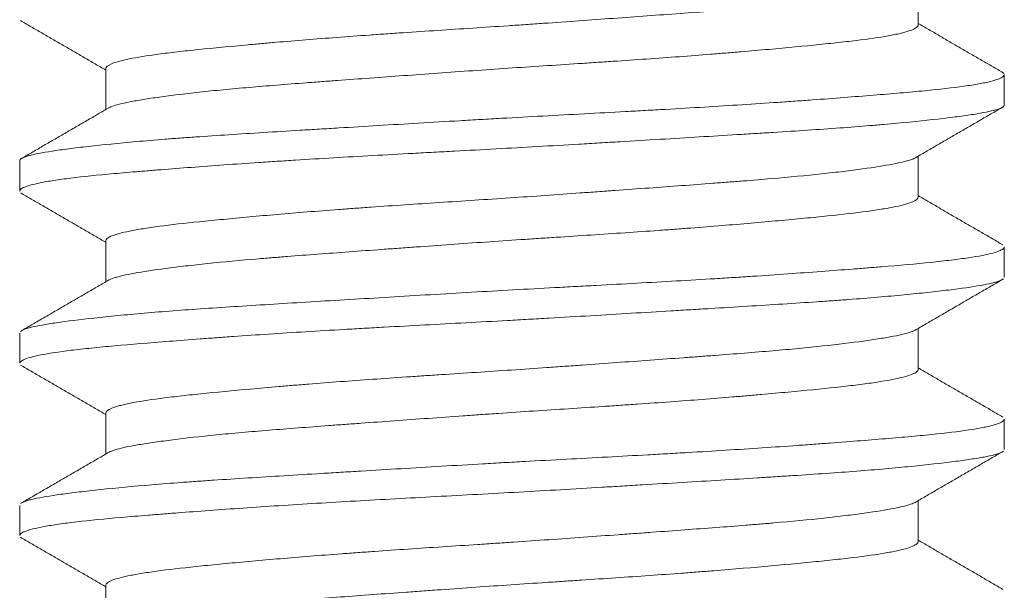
# Model space of a CAD drawing. Header units: millimetres. Extents: x 28 to 2257, y 19 to 785.
# Tile 42 of 55: x 1655.35 to 1659.35, y 371.5 to 373.82. Entities that reach past the tile are written whole.
import ezdxf

# ---------------------------------------------------------------- set-up
doc = ezdxf.new("R2010")
doc.units = ezdxf.units.MM
doc.layers.add('1', color=7, linetype='Continuous', true_color=0xffffff)

msp = doc.modelspace()

# ---------------------------------------------------------------- linework, layer by layer
at = {"layer": '1', "color": 155, "linetype": 'Continuous', "lineweight": 18}
for p, q in [((1659.0032, 373.796), (1659.0032, 373.9626)), ((1655.7032, 373.6191), (1655.7032, 373.4523)), ((1659.3532, 373.4711), (1659.3532, 373.5938)), ((1659.0032, 373.0956), (1659.0032, 373.2626)), ((1655.3532, 373.2434), (1655.3532, 373.1211)), ((1655.7032, 372.9193), (1655.7032, 372.7523)), ((1659.3532, 372.7715), (1659.3532, 372.8935)), ((1655.3532, 372.544), (1655.3532, 372.4213)), ((1659.0032, 372.396), (1659.0032, 372.5626)), ((1655.7032, 372.2189), (1655.7032, 372.0523)), ((1659.3532, 372.0709), (1659.3532, 372.1935)), ((1659.0032, 371.6956), (1659.0032, 371.8626)), ((1655.3532, 371.8434), (1655.3532, 371.7214)), ((1655.7032, 371.5193), (1655.7032, 371.3523))]:
    msp.add_line(p, q, dxfattribs=at)
for points, knots in [([(1658.9936, 373.957), (1658.9916, 373.9558), (1658.9894, 373.9546), (1658.9834, 373.9519), (1658.9795, 373.9503), (1658.9572, 373.9425), (1658.9314, 373.9363), (1658.8811, 373.9268), (1658.853, 373.922), (1658.8204, 373.917), (1658.7977, 373.9137), (1658.7858, 373.912), (1658.7244, 373.9037), (1658.6687, 373.8969), (1658.5756, 373.887), (1658.5429, 373.8837), (1658.4914, 373.8789), (1658.4739, 373.8772), (1658.4379, 373.874), (1658.4195, 373.8724), (1658.3265, 373.8646), (1658.2476, 373.8584), (1658.1228, 373.849), (1658.0801, 373.8458), (1657.9925, 373.8394), (1657.9474, 373.8361), (1657.8113, 373.8262), (1657.7188, 373.8195), (1657.5774, 373.8094), (1657.5298, 373.806), (1657.4577, 373.801), (1657.4335, 373.7993), (1657.3852, 373.796), (1657.3612, 373.7943), (1657.2411, 373.7863), (1657.146, 373.7801), (1657.0049, 373.7708), (1656.9581, 373.7677), (1656.8884, 373.763), (1656.8651, 373.7614), (1656.8192, 373.7582), (1656.7965, 373.7566), (1656.6842, 373.7486), (1656.598, 373.7422), (1656.4744, 373.7322), (1656.4341, 373.7289), (1656.375, 373.7238), (1656.3556, 373.7221), (1656.3177, 373.7187), (1656.2991, 373.717), (1656.208, 373.7087), (1656.1411, 373.7023), (1656.0497, 373.6929), (1656.0207, 373.6898), (1655.9659, 373.6835), (1655.9404, 373.6803), (1655.8697, 373.6709), (1655.8301, 373.6645), (1655.79, 373.6563), (1655.7825, 373.6546), (1655.7684, 373.6513), (1655.7618, 373.6496), (1655.7437, 373.6446), (1655.7337, 373.6412), (1655.711, 373.6315), (1655.7035, 373.6252), (1655.7032, 373.6192)], [0, 0, 0, 0, 0.010935, 0.010935, 0.025322, 0.025322, 0.082873, 0.082873, 0.111648, 0.126036, 0.126036, 0.140424, 0.140424, 0.197974, 0.197974, 0.22675, 0.22675, 0.241137, 0.241137, 0.255525, 0.255525, 0.313076, 0.313076, 0.341851, 0.341851, 0.370626, 0.370626, 0.428177, 0.428177, 0.456952, 0.456952, 0.47134, 0.47134, 0.485727, 0.485727, 0.543278, 0.543278, 0.572053, 0.572053, 0.586441, 0.586441, 0.600829, 0.600829, 0.658379, 0.658379, 0.687155, 0.687155, 0.701542, 0.701542, 0.71593, 0.71593, 0.773481, 0.773481, 0.802256, 0.802256, 0.831031, 0.831031, 0.888582, 0.888582, 0.90297, 0.90297, 0.917357, 0.917357, 0.946133, 0.946133, 1, 1, 1, 1]), ([(1655.7123, 373.4576), (1655.7162, 373.46), (1655.7213, 373.4624), (1655.7439, 373.4709), (1655.7682, 373.4771), (1655.8086, 373.485), (1655.8172, 373.4866), (1655.8354, 373.4898), (1655.845, 373.4914), (1655.8752, 373.4963), (1655.8972, 373.4996), (1655.9681, 373.5095), (1656.0222, 373.5162), (1656.0985, 373.5245), (1656.1142, 373.5261), (1656.1464, 373.5294), (1656.163, 373.5311), (1656.2137, 373.536), (1656.2488, 373.5392), (1656.3576, 373.5485), (1656.4352, 373.5547), (1656.5383, 373.5625), (1656.5593, 373.5641), (1656.6018, 373.5673), (1656.6233, 373.5689), (1656.6883, 373.5737), (1656.7323, 373.5769), (1656.8661, 373.5866), (1656.9577, 373.5933), (1657.099, 373.6034), (1657.1469, 373.6068), (1657.2422, 373.6135), (1657.2898, 373.6168), (1657.4325, 373.6265), (1657.5274, 373.6327), (1657.6457, 373.6404), (1657.6694, 373.642), (1657.7166, 373.6451), (1657.7399, 373.6467), (1657.8095, 373.6513), (1657.8551, 373.6544), (1657.9897, 373.6639), (1658.0765, 373.6703), (1658.1812, 373.6786), (1658.202, 373.6803), (1658.2428, 373.6836), (1658.2629, 373.6853), (1658.3222, 373.6903), (1658.3603, 373.6936), (1658.4707, 373.7036), (1658.5391, 373.7101), (1658.6176, 373.718), (1658.633, 373.7196), (1658.6628, 373.7227), (1658.6772, 373.7243), (1658.7192, 373.7289), (1658.7453, 373.732), (1658.8184, 373.7414), (1658.8602, 373.7477), (1658.9031, 373.7559), (1658.9112, 373.7575), (1658.9264, 373.7608), (1658.9334, 373.7625), (1658.953, 373.7675), (1658.9641, 373.7708), (1658.9912, 373.7808), (1659.0012, 373.7875), (1659.0031, 373.7949), (1659.0032, 373.7957), (1659.0032, 373.7965)], [0, 0, 0, 0, 0.021938, 0.021938, 0.079068, 0.079068, 0.09335, 0.09335, 0.107633, 0.107633, 0.136197, 0.136197, 0.193327, 0.193327, 0.20761, 0.20761, 0.221892, 0.221892, 0.250457, 0.250457, 0.307587, 0.307587, 0.321869, 0.321869, 0.336152, 0.336152, 0.364717, 0.364717, 0.421846, 0.421846, 0.450411, 0.450411, 0.478976, 0.478976, 0.536106, 0.536106, 0.550388, 0.550388, 0.564671, 0.564671, 0.593236, 0.593236, 0.650366, 0.650366, 0.664648, 0.664648, 0.678931, 0.678931, 0.707495, 0.707495, 0.764625, 0.764625, 0.778908, 0.778908, 0.79319, 0.79319, 0.821755, 0.821755, 0.878885, 0.878885, 0.893167, 0.893167, 0.90745, 0.90745, 0.936015, 0.936015, 0.993144, 0.993144, 1, 1, 1, 1]), ([(1655.3532, 373.2446), (1655.3533, 373.2454), (1655.3535, 373.2462), (1655.3554, 373.2501), (1655.3592, 373.2531), (1655.3687, 373.2576), (1655.3724, 373.2591), (1655.3811, 373.2621), (1655.3861, 373.2636), (1655.4136, 373.2711), (1655.4448, 373.2771), (1655.505, 373.2863), (1655.5273, 373.2895), (1655.5642, 373.2942), (1655.5771, 373.2959), (1655.604, 373.2991), (1655.6179, 373.3007), (1655.6899, 373.3089), (1655.7551, 373.3154), (1655.8641, 373.3251), (1655.9023, 373.3284), (1655.9626, 373.3331), (1655.9832, 373.3347), (1656.0251, 373.3378), (1656.0465, 373.3393), (1656.1547, 373.3469), (1656.2466, 373.3528), (1656.3922, 373.3619), (1656.442, 373.3649), (1656.5187, 373.3696), (1656.5447, 373.3712), (1656.597, 373.3743), (1656.6233, 373.3759), (1656.7555, 373.3839), (1656.8636, 373.3904), (1657.0291, 373.4003), (1657.0849, 373.4036), (1657.1694, 373.4085), (1657.1977, 373.4102), (1657.2544, 373.4134), (1657.2828, 373.415), (1657.424, 373.423), (1657.5361, 373.429), (1657.7029, 373.438), (1657.7582, 373.4409), (1657.841, 373.4454), (1657.8685, 373.447), (1657.9232, 373.45), (1657.9503, 373.4515), (1658.0846, 373.4592), (1658.1879, 373.4654), (1658.337, 373.475), (1658.3857, 373.4782), (1658.4572, 373.4831), (1658.4808, 373.4848), (1658.5273, 373.4881), (1658.5501, 373.4897), (1658.6621, 373.4979), (1658.745, 373.5044), (1658.8595, 373.5136), (1658.896, 373.5166), (1658.9482, 373.5212), (1658.9653, 373.5227), (1658.9983, 373.5257), (1659.0142, 373.5272), (1659.0912, 373.5348), (1659.1443, 373.5408), (1659.2112, 373.5502), (1659.2314, 373.5534), (1659.2584, 373.5582), (1659.2669, 373.5598), (1659.2827, 373.5631), (1659.2899, 373.5648), (1659.3233, 373.573), (1659.3405, 373.5796), (1659.3517, 373.5889), (1659.3533, 373.5917), (1659.3532, 373.5944)], [0, 0, 0, 0, 0.006897, 0.006897, 0.033836, 0.033836, 0.047306, 0.047306, 0.060776, 0.060776, 0.114655, 0.114655, 0.141595, 0.141595, 0.155065, 0.155065, 0.168534, 0.168534, 0.222414, 0.222414, 0.249353, 0.249353, 0.262823, 0.262823, 0.276293, 0.276293, 0.330172, 0.330172, 0.357112, 0.357112, 0.370582, 0.370582, 0.384052, 0.384052, 0.437931, 0.437931, 0.464871, 0.464871, 0.478341, 0.478341, 0.49181, 0.49181, 0.54569, 0.54569, 0.572629, 0.572629, 0.586099, 0.586099, 0.599569, 0.599569, 0.653448, 0.653448, 0.680388, 0.680388, 0.693858, 0.693858, 0.707328, 0.707328, 0.761207, 0.761207, 0.788147, 0.788147, 0.801616, 0.801616, 0.815086, 0.815086, 0.868966, 0.868966, 0.895905, 0.895905, 0.909375, 0.909375, 0.922845, 0.922845, 0.976724, 0.976724, 1, 1, 1, 1]), ([(1659.351, 373.5992), (1659.3507, 373.5996), (1659.3503, 373.5999), (1659.3483, 373.6019), (1659.346, 373.6034), (1659.3431, 373.605), (1659.343, 373.605), (1659.3429, 373.605)], [0, 0, 0, 0, 0.19375, 0.19375, 0.975, 0.975, 1, 1, 1, 1]), ([(1659.3532, 373.4713), (1659.3533, 373.4698), (1659.3528, 373.4682), (1659.3506, 373.4651), (1659.3489, 373.4636), (1659.342, 373.459), (1659.3351, 373.456), (1659.3073, 373.4471), (1659.2795, 373.4411), (1659.2332, 373.4335), (1659.2234, 373.4319), (1659.2025, 373.4288), (1659.1915, 373.4272), (1659.1568, 373.4225), (1659.1316, 373.4193), (1659.0502, 373.4096), (1658.9879, 373.4031), (1658.9, 373.3949), (1658.8819, 373.3933), (1658.8447, 373.39), (1658.8256, 373.3884), (1658.7671, 373.3836), (1658.7266, 373.3805), (1658.6007, 373.3713), (1658.5109, 373.3654), (1658.3913, 373.3578), (1658.367, 373.3563), (1658.3177, 373.3533), (1658.2926, 373.3517), (1658.2169, 373.3471), (1658.1657, 373.344), (1658.0097, 373.3345), (1657.9026, 373.3281), (1657.765, 373.3199), (1657.7372, 373.3182), (1657.6814, 373.3149), (1657.6532, 373.3132), (1657.569, 373.3083), (1657.5128, 373.305), (1657.3444, 373.2953), (1657.2321, 373.2892), (1657.0919, 373.2817), (1657.0639, 373.2802), (1657.0078, 373.2772), (1656.9798, 373.2757), (1656.8964, 373.2712), (1656.8417, 373.2682), (1656.6799, 373.2591), (1656.5752, 373.253), (1656.4484, 373.245), (1656.4233, 373.2434), (1656.3734, 373.2402), (1656.3487, 373.2385), (1656.2757, 373.2336), (1656.2286, 373.2304), (1656.0919, 373.2206), (1656.0066, 373.214), (1655.9076, 373.2062), (1655.8882, 373.2046), (1655.8502, 373.2015), (1655.8315, 373.2), (1655.7772, 373.1954), (1655.7431, 373.1924), (1655.6468, 373.1834), (1655.5907, 373.1775), (1655.5307, 373.1697), (1655.5192, 373.1681), (1655.4973, 373.1649), (1655.4868, 373.1633), (1655.4574, 373.1585), (1655.4401, 373.1553), (1655.3953, 373.1455), (1655.3746, 373.1389), (1655.3604, 373.1307), (1655.3582, 373.1291), (1655.3549, 373.1258), (1655.3539, 373.1242), (1655.3533, 373.1222), (1655.3532, 373.1219), (1655.3532, 373.1215)], [0, 0, 0, 0, 0.01347, 0.01347, 0.02694, 0.02694, 0.053879, 0.053879, 0.107759, 0.107759, 0.121228, 0.121228, 0.134698, 0.134698, 0.161638, 0.161638, 0.215517, 0.215517, 0.228987, 0.228987, 0.242457, 0.242457, 0.269397, 0.269397, 0.323276, 0.323276, 0.336746, 0.336746, 0.350216, 0.350216, 0.377155, 0.377155, 0.431034, 0.431034, 0.444504, 0.444504, 0.457974, 0.457974, 0.484914, 0.484914, 0.538793, 0.538793, 0.552263, 0.552263, 0.565733, 0.565733, 0.592672, 0.592672, 0.646552, 0.646552, 0.660022, 0.660022, 0.673491, 0.673491, 0.700431, 0.700431, 0.75431, 0.75431, 0.76778, 0.76778, 0.78125, 0.78125, 0.80819, 0.80819, 0.862069, 0.862069, 0.875539, 0.875539, 0.889009, 0.889009, 0.915948, 0.915948, 0.969828, 0.969828, 0.983297, 0.983297, 0.996767, 0.996767, 1, 1, 1, 1]), ([(1658.9933, 373.2568), (1658.989, 373.2543), (1658.9834, 373.2518), (1658.9678, 373.2461), (1658.9571, 373.243), (1658.9317, 373.2368), (1658.9168, 373.2336), (1658.8666, 373.224), (1658.8256, 373.2175), (1658.7532, 373.2076), (1658.7272, 373.2042), (1658.6855, 373.1992), (1658.671, 373.1975), (1658.6414, 373.1941), (1658.6262, 373.1924), (1658.5484, 373.1841), (1658.4804, 373.1776), (1658.37, 373.1682), (1658.3318, 373.1651), (1658.2723, 373.1604), (1658.252, 373.1588), (1658.2112, 373.1557), (1658.1905, 373.1541), (1658.0862, 373.1462), (1657.9994, 373.1399), (1657.8643, 373.13), (1657.8184, 373.1267), (1657.7483, 373.1216), (1657.7248, 373.1199), (1657.6777, 373.1166), (1657.6541, 373.1149), (1657.5359, 373.1064), (1657.4408, 373.0997), (1657.2971, 373.09), (1657.2491, 373.0868), (1657.1527, 373.0805), (1657.1049, 373.0774), (1656.9635, 373.0681), (1656.8714, 373.0619), (1656.759, 373.054), (1656.7366, 373.0524), (1656.6922, 373.0491), (1656.6701, 373.0475), (1656.6045, 373.0426), (1656.562, 373.0393), (1656.4381, 373.0293), (1656.3601, 373.0226), (1656.2686, 373.0143), (1656.2506, 373.0126), (1656.2152, 373.0093), (1656.1977, 373.0076), (1656.1468, 373.0027), (1656.1145, 372.9996), (1656.0228, 372.9902), (1655.9684, 372.984), (1655.9088, 372.9761), (1655.8973, 372.9745), (1655.8752, 372.9713), (1655.8646, 372.9697), (1655.8343, 372.9649), (1655.8162, 372.9616), (1655.7678, 372.9518), (1655.7434, 372.9451), (1655.723, 372.9367), (1655.7194, 372.935), (1655.7133, 372.9316), (1655.7108, 372.9299), (1655.7051, 372.9251), (1655.7032, 372.922), (1655.7032, 372.9189)], [0, 0, 0, 0, 0.023481, 0.023481, 0.052256, 0.052256, 0.081031, 0.081031, 0.138582, 0.138582, 0.167357, 0.167357, 0.181745, 0.181745, 0.196133, 0.196133, 0.253683, 0.253683, 0.282459, 0.282459, 0.296846, 0.296846, 0.311234, 0.311234, 0.368785, 0.368785, 0.39756, 0.39756, 0.411948, 0.411948, 0.426335, 0.426335, 0.483886, 0.483886, 0.512661, 0.512661, 0.541436, 0.541436, 0.598987, 0.598987, 0.613375, 0.613375, 0.627762, 0.627762, 0.656538, 0.656538, 0.714088, 0.714088, 0.728476, 0.728476, 0.742864, 0.742864, 0.771639, 0.771639, 0.82919, 0.82919, 0.843577, 0.843577, 0.857965, 0.857965, 0.88674, 0.88674, 0.944291, 0.944291, 0.958679, 0.958679, 0.973066, 0.973066, 1, 1, 1, 1]), ([(1655.7129, 372.758), (1655.7185, 372.7614), (1655.7266, 372.7647), (1655.7419, 372.7696), (1655.7472, 372.7712), (1655.7589, 372.7743), (1655.7653, 372.7759), (1655.786, 372.7806), (1655.8017, 372.7837), (1655.8543, 372.7933), (1655.8968, 372.7998), (1655.9593, 372.8081), (1655.9722, 372.8098), (1655.9991, 372.8131), (1656.0131, 372.8148), (1656.056, 372.8198), (1656.0861, 372.8232), (1656.1807, 372.8331), (1656.2496, 372.8394), (1656.3432, 372.8472), (1656.3622, 372.8488), (1656.4011, 372.8519), (1656.4209, 372.8535), (1656.4809, 372.8582), (1656.5218, 372.8613), (1656.6472, 372.8707), (1656.7343, 372.8771), (1656.8477, 372.8853), (1656.8706, 372.887), (1656.9169, 372.8903), (1656.9402, 372.892), (1657.01, 372.897), (1657.0568, 372.9004), (1657.1978, 372.9104), (1657.2928, 372.9171), (1657.4126, 372.9251), (1657.4367, 372.9267), (1657.4847, 372.9299), (1657.5086, 372.9314), (1657.58, 372.9361), (1657.6271, 372.9392), (1657.7671, 372.9484), (1657.8586, 372.9546), (1657.9705, 372.9626), (1657.9929, 372.9642), (1658.0369, 372.9675), (1658.0587, 372.9691), (1658.123, 372.974), (1658.1648, 372.9773), (1658.2869, 372.9872), (1658.364, 372.9939), (1658.4546, 373.0022), (1658.4725, 373.0039), (1658.5073, 373.0071), (1658.5243, 373.0088), (1658.574, 373.0136), (1658.6055, 373.0167), (1658.6953, 373.026), (1658.7487, 373.0322), (1658.8072, 373.0401), (1658.8184, 373.0417), (1658.8399, 373.0449), (1658.8501, 373.0465), (1658.8793, 373.0513), (1658.8968, 373.0545), (1658.9434, 373.0643), (1658.9668, 373.071), (1658.9964, 373.0841), (1659.0033, 373.0903), (1659.0032, 373.0962)], [0, 0, 0, 0, 0.031136, 0.031136, 0.045444, 0.045444, 0.059753, 0.059753, 0.08837, 0.08837, 0.145604, 0.145604, 0.159913, 0.159913, 0.174222, 0.174222, 0.202839, 0.202839, 0.260073, 0.260073, 0.274382, 0.274382, 0.28869, 0.28869, 0.317308, 0.317308, 0.374542, 0.374542, 0.388851, 0.388851, 0.403159, 0.403159, 0.431777, 0.431777, 0.489011, 0.489011, 0.50332, 0.50332, 0.517628, 0.517628, 0.546245, 0.546245, 0.60348, 0.60348, 0.617788, 0.617788, 0.632097, 0.632097, 0.660714, 0.660714, 0.717949, 0.717949, 0.732257, 0.732257, 0.746566, 0.746566, 0.775183, 0.775183, 0.832418, 0.832418, 0.846726, 0.846726, 0.861035, 0.861035, 0.889652, 0.889652, 0.946886, 0.946886, 1, 1, 1, 1]), ([(1655.3613, 372.5538), (1655.369, 372.5585), (1655.3824, 372.563), (1655.4134, 372.5706), (1655.4279, 372.5736), (1655.4533, 372.5781), (1655.4624, 372.5797), (1655.4817, 372.5828), (1655.4919, 372.5843), (1655.5456, 372.5922), (1655.5969, 372.5985), (1655.6861, 372.6083), (1655.7179, 372.6115), (1655.7857, 372.6181), (1655.8218, 372.6214), (1655.9346, 372.6312), (1656.0162, 372.6373), (1656.1478, 372.6463), (1656.1933, 372.6493), (1656.2873, 372.6553), (1656.3361, 372.6584), (1656.4846, 372.6676), (1656.5872, 372.6738), (1656.7463, 372.6833), (1656.8002, 372.6866), (1656.9098, 372.6931), (1656.9656, 372.6965), (1657.133, 372.7064), (1657.2449, 372.713), (1657.4135, 372.7224), (1657.4697, 372.7254), (1657.5543, 372.73), (1657.5825, 372.7315), (1657.639, 372.7345), (1657.667, 372.736), (1657.8064, 372.7435), (1657.9151, 372.7495), (1658.0739, 372.7586), (1658.1262, 372.7617), (1658.2035, 372.7665), (1658.2291, 372.7681), (1658.28, 372.7713), (1658.305, 372.7729), (1658.4284, 372.781), (1658.5214, 372.7876), (1658.6526, 372.7973), (1658.6949, 372.8006), (1658.7562, 372.8053), (1658.7763, 372.8069), (1658.8157, 372.8101), (1658.8349, 372.8116), (1658.9284, 372.8193), (1658.9953, 372.8252), (1659.0839, 372.8342), (1659.1115, 372.8373), (1659.1499, 372.8419), (1659.1622, 372.8434), (1659.1858, 372.8466), (1659.1969, 372.8482), (1659.2499, 372.8561), (1659.283, 372.8625), (1659.319, 372.8724), (1659.3287, 372.8757), (1659.3398, 372.8806), (1659.3429, 372.8823), (1659.3479, 372.8856), (1659.3498, 372.8872), (1659.3525, 372.8907), (1659.3532, 372.8924), (1659.3532, 372.8942)], [0, 0, 0, 0, 0.042553, 0.042553, 0.070257, 0.070257, 0.084109, 0.084109, 0.097961, 0.097961, 0.153369, 0.153369, 0.181073, 0.181073, 0.208777, 0.208777, 0.264184, 0.264184, 0.291888, 0.291888, 0.319592, 0.319592, 0.375, 0.375, 0.402704, 0.402704, 0.430408, 0.430408, 0.485816, 0.485816, 0.51352, 0.51352, 0.527371, 0.527371, 0.541223, 0.541223, 0.596631, 0.596631, 0.624335, 0.624335, 0.638187, 0.638187, 0.652039, 0.652039, 0.707447, 0.707447, 0.735151, 0.735151, 0.749003, 0.749003, 0.762855, 0.762855, 0.818262, 0.818262, 0.845966, 0.845966, 0.859818, 0.859818, 0.87367, 0.87367, 0.929078, 0.929078, 0.956782, 0.956782, 0.970634, 0.970634, 0.984486, 0.984486, 1, 1, 1, 1]), ([(1659.3451, 372.7611), (1659.342, 372.7592), (1659.338, 372.7574), (1659.3292, 372.7541), (1659.3246, 372.7526), (1659.3142, 372.7496), (1659.3084, 372.7481), (1659.2893, 372.7435), (1659.2743, 372.7405), (1659.2227, 372.7314), (1659.1795, 372.7252), (1659.1143, 372.7172), (1659.1007, 372.7156), (1659.0723, 372.7123), (1659.0576, 372.7107), (1659.0121, 372.7058), (1658.9799, 372.7025), (1658.8779, 372.6927), (1658.8028, 372.6862), (1658.6996, 372.6785), (1658.6786, 372.677), (1658.6355, 372.6739), (1658.6135, 372.6724), (1658.5467, 372.6678), (1658.501, 372.6648), (1658.3602, 372.6558), (1658.2616, 372.6498), (1658.1323, 372.6419), (1658.1061, 372.6404), (1658.0531, 372.6372), (1658.0264, 372.6356), (1657.946, 372.6307), (1657.8919, 372.6275), (1657.7283, 372.6177), (1657.6175, 372.6111), (1657.4767, 372.6029), (1657.4484, 372.6013), (1657.3916, 372.598), (1657.3631, 372.5964), (1657.2781, 372.5917), (1657.2218, 372.5887), (1657.0539, 372.5796), (1656.9434, 372.5738), (1656.8069, 372.5662), (1656.7797, 372.5647), (1656.7255, 372.5616), (1656.6985, 372.5601), (1656.6186, 372.5555), (1656.5665, 372.5524), (1656.4134, 372.5429), (1656.3157, 372.5365), (1656.1992, 372.5283), (1656.1762, 372.5266), (1656.1307, 372.5233), (1656.1083, 372.5216), (1656.0426, 372.5167), (1656.0005, 372.5135), (1655.8795, 372.504), (1655.8058, 372.498), (1655.7223, 372.4905), (1655.7061, 372.489), (1655.6745, 372.486), (1655.6592, 372.4844), (1655.615, 372.4799), (1655.5878, 372.4768), (1655.5127, 372.4676), (1655.4712, 372.4613), (1655.4304, 372.4532), (1655.4228, 372.4516), (1655.4087, 372.4483), (1655.4022, 372.4466), (1655.3846, 372.4417), (1655.3754, 372.4383), (1655.3586, 372.4304), (1655.3535, 372.4258), (1655.3532, 372.4213)], [0, 0, 0, 0, 0.016874, 0.016874, 0.03075, 0.03075, 0.044627, 0.044627, 0.07238, 0.07238, 0.127886, 0.127886, 0.141763, 0.141763, 0.155639, 0.155639, 0.183393, 0.183393, 0.238899, 0.238899, 0.252775, 0.252775, 0.266652, 0.266652, 0.294405, 0.294405, 0.349911, 0.349911, 0.363788, 0.363788, 0.377664, 0.377664, 0.405417, 0.405417, 0.460924, 0.460924, 0.4748, 0.4748, 0.488677, 0.488677, 0.51643, 0.51643, 0.571936, 0.571936, 0.585813, 0.585813, 0.599689, 0.599689, 0.627442, 0.627442, 0.682948, 0.682948, 0.696825, 0.696825, 0.710702, 0.710702, 0.738455, 0.738455, 0.793961, 0.793961, 0.807837, 0.807837, 0.821714, 0.821714, 0.849467, 0.849467, 0.904973, 0.904973, 0.91885, 0.91885, 0.932726, 0.932726, 0.96048, 0.96048, 1, 1, 1, 1]), ([(1658.993, 372.5567), (1658.9917, 372.5559), (1658.9902, 372.5551), (1658.9854, 372.5527), (1658.9817, 372.5512), (1658.9605, 372.5434), (1658.9356, 372.5372), (1658.8863, 372.5277), (1658.8679, 372.5245), (1658.8371, 372.5196), (1658.8264, 372.5179), (1658.804, 372.5146), (1658.7924, 372.513), (1658.7322, 372.5046), (1658.6773, 372.4979), (1658.5849, 372.488), (1658.5523, 372.4846), (1658.5009, 372.4797), (1658.4834, 372.4781), (1658.4479, 372.4749), (1658.4298, 372.4733), (1658.3379, 372.4655), (1658.2596, 372.4593), (1658.1557, 372.4515), (1658.1347, 372.4499), (1658.0919, 372.4467), (1658.0702, 372.4451), (1658.0044, 372.4402), (1657.96, 372.437), (1657.8249, 372.4271), (1657.7327, 372.4205), (1657.6146, 372.412), (1657.5908, 372.4104), (1657.543, 372.407), (1657.5189, 372.4053), (1657.4468, 372.4002), (1657.3988, 372.3969), (1657.2553, 372.3872), (1657.1601, 372.381), (1657.0419, 372.3733), (1657.0183, 372.3717), (1656.9711, 372.3686), (1656.9476, 372.367), (1656.8777, 372.3623), (1656.832, 372.3591), (1656.6973, 372.3496), (1656.6107, 372.3431), (1656.5067, 372.3348), (1656.4861, 372.3331), (1656.4453, 372.3298), (1656.4252, 372.3281), (1656.3661, 372.323), (1656.3281, 372.3197), (1656.2184, 372.3097), (1656.1508, 372.3033), (1656.0735, 372.2954), (1656.0583, 372.2938), (1656.0289, 372.2906), (1656.0146, 372.2891), (1655.9733, 372.2844), (1655.9476, 372.2812), (1655.876, 372.2718), (1655.8356, 372.2655), (1655.7944, 372.2572), (1655.7866, 372.2556), (1655.7721, 372.2522), (1655.7654, 372.2505), (1655.7468, 372.2455), (1655.7364, 372.2422), (1655.7116, 372.2321), (1655.7032, 372.2254), (1655.7032, 372.2188)], [0, 0, 0, 0, 0.007251, 0.007251, 0.021639, 0.021639, 0.07919, 0.07919, 0.107965, 0.107965, 0.122353, 0.122353, 0.13674, 0.13674, 0.194291, 0.194291, 0.223066, 0.223066, 0.237454, 0.237454, 0.251842, 0.251842, 0.309392, 0.309392, 0.32378, 0.32378, 0.338168, 0.338168, 0.366943, 0.366943, 0.424494, 0.424494, 0.438881, 0.438881, 0.453269, 0.453269, 0.482044, 0.482044, 0.539595, 0.539595, 0.553983, 0.553983, 0.56837, 0.56837, 0.597145, 0.597145, 0.654696, 0.654696, 0.669084, 0.669084, 0.683471, 0.683471, 0.712247, 0.712247, 0.769797, 0.769797, 0.784185, 0.784185, 0.798573, 0.798573, 0.827348, 0.827348, 0.884899, 0.884899, 0.899286, 0.899286, 0.913674, 0.913674, 0.942449, 0.942449, 1, 1, 1, 1]), ([(1655.7126, 372.0578), (1655.715, 372.0592), (1655.7179, 372.0607), (1655.7283, 372.0653), (1655.7375, 372.0684), (1655.7707, 372.0777), (1655.8008, 372.0839), (1655.8482, 372.092), (1655.8582, 372.0936), (1655.8791, 372.0969), (1655.8902, 372.0985), (1655.9244, 372.1035), (1655.9489, 372.1068), (1656.0275, 372.1168), (1656.0864, 372.1234), (1656.1684, 372.1316), (1656.1852, 372.1333), (1656.2197, 372.1365), (1656.2374, 372.1381), (1656.2911, 372.1429), (1656.3281, 372.146), (1656.4425, 372.1553), (1656.5234, 372.1614), (1656.6302, 372.1694), (1656.6519, 372.171), (1656.6958, 372.1742), (1656.7179, 372.1758), (1656.7847, 372.1807), (1656.8297, 372.184), (1656.9663, 372.1939), (1657.0594, 372.2006), (1657.1783, 372.209), (1657.2023, 372.2107), (1657.2503, 372.214), (1657.2743, 372.2157), (1657.346, 372.2206), (1657.3937, 372.2238), (1657.5362, 372.2333), (1657.6305, 372.2394), (1657.7474, 372.2472), (1657.7708, 372.2487), (1657.8172, 372.2519), (1657.8401, 372.2534), (1657.9084, 372.2582), (1657.953, 372.2613), (1658.0843, 372.2709), (1658.1685, 372.2775), (1658.2694, 372.2858), (1658.2894, 372.2875), (1658.3285, 372.2909), (1658.3477, 372.2926), (1658.4043, 372.2976), (1658.4405, 372.3009), (1658.5451, 372.3107), (1658.6091, 372.3169), (1658.6819, 372.3248), (1658.6961, 372.3263), (1658.7234, 372.3295), (1658.7366, 372.331), (1658.7747, 372.3357), (1658.7983, 372.3388), (1658.8636, 372.3483), (1658.8999, 372.3547), (1658.9572, 372.368), (1658.9775, 372.3747), (1658.9957, 372.3848), (1659.0018, 372.3897), (1659.0032, 372.3947), (1659.0032, 372.3964), (1659.0032, 372.3965), (1659.0032, 372.3966)], [0, 0, 0, 0, 0.013483, 0.013483, 0.042048, 0.042048, 0.099177, 0.099177, 0.11346, 0.11346, 0.127742, 0.127742, 0.156307, 0.156307, 0.213437, 0.213437, 0.227719, 0.227719, 0.242002, 0.242002, 0.270567, 0.270567, 0.327697, 0.327697, 0.341979, 0.341979, 0.356261, 0.356261, 0.384826, 0.384826, 0.441956, 0.441956, 0.456239, 0.456239, 0.470521, 0.470521, 0.499086, 0.499086, 0.556216, 0.556216, 0.570498, 0.570498, 0.584781, 0.584781, 0.613346, 0.613346, 0.670475, 0.670475, 0.684758, 0.684758, 0.69904, 0.69904, 0.727605, 0.727605, 0.784735, 0.784735, 0.799017, 0.799017, 0.8133, 0.8133, 0.841865, 0.841865, 0.898995, 0.898995, 0.956124, 0.956124, 0.984689, 0.998972, 0.998972, 1, 1, 1, 1]), ([(1655.3618, 371.8541), (1655.3658, 371.8565), (1655.3713, 371.8588), (1655.3827, 371.8626), (1655.3877, 371.8641), (1655.3991, 371.8671), (1655.4054, 371.8686), (1655.4395, 371.8762), (1655.4758, 371.8822), (1655.5433, 371.8916), (1655.568, 371.8948), (1655.6084, 371.8996), (1655.6224, 371.9012), (1655.6516, 371.9045), (1655.6667, 371.9062), (1655.7446, 371.9144), (1655.8141, 371.9209), (1655.929, 371.9305), (1655.9691, 371.9336), (1656.0319, 371.9383), (1656.0533, 371.9398), (1656.097, 371.9428), (1656.1193, 371.9444), (1656.232, 371.9519), (1656.3269, 371.9579), (1656.4762, 371.967), (1656.5272, 371.9701), (1656.6053, 371.9748), (1656.6317, 371.9764), (1656.685, 371.9796), (1656.7119, 371.9813), (1656.8466, 371.9894), (1656.9561, 371.9959), (1657.1229, 372.0058), (1657.1788, 372.0091), (1657.2635, 372.0139), (1657.2918, 372.0156), (1657.3486, 372.0188), (1657.3771, 372.0204), (1657.5186, 372.0281), (1657.6303, 372.034), (1657.7957, 372.043), (1657.8504, 372.046), (1657.9319, 372.0505), (1657.9589, 372.052), (1658.0129, 372.0551), (1658.0397, 372.0566), (1658.172, 372.0644), (1658.2732, 372.0707), (1658.4183, 372.0804), (1658.4655, 372.0837), (1658.5346, 372.0886), (1658.5573, 372.0903), (1658.6023, 372.0936), (1658.6243, 372.0952), (1658.7324, 372.1034), (1658.8116, 372.1096), (1658.9201, 372.1187), (1658.9545, 372.1217), (1659.0034, 372.1262), (1659.0192, 372.1277), (1659.05, 372.1308), (1659.0649, 372.1323), (1659.1364, 372.1399), (1659.1848, 372.146), (1659.2442, 372.1555), (1659.2619, 372.1587), (1659.285, 372.1636), (1659.2922, 372.1653), (1659.3053, 372.1686), (1659.3113, 372.1703), (1659.3382, 372.1785), (1659.3502, 372.1851), (1659.3531, 372.1925), (1659.3532, 372.1935), (1659.3532, 372.1945)], [0, 0, 0, 0, 0.021498, 0.021498, 0.03535, 0.03535, 0.049202, 0.049202, 0.10461, 0.10461, 0.132314, 0.132314, 0.146166, 0.146166, 0.160018, 0.160018, 0.215426, 0.215426, 0.243129, 0.243129, 0.256981, 0.256981, 0.270833, 0.270833, 0.326241, 0.326241, 0.353945, 0.353945, 0.367797, 0.367797, 0.381649, 0.381649, 0.437057, 0.437057, 0.464761, 0.464761, 0.478613, 0.478613, 0.492465, 0.492465, 0.547872, 0.547872, 0.575576, 0.575576, 0.589428, 0.589428, 0.60328, 0.60328, 0.658688, 0.658688, 0.686392, 0.686392, 0.700244, 0.700244, 0.714096, 0.714096, 0.769504, 0.769504, 0.797207, 0.797207, 0.811059, 0.811059, 0.824911, 0.824911, 0.880319, 0.880319, 0.908023, 0.908023, 0.921875, 0.921875, 0.935727, 0.935727, 0.991135, 0.991135, 1, 1, 1, 1]), ([(1659.3446, 372.0608), (1659.343, 372.0598), (1659.3412, 372.0589), (1659.3259, 372.052), (1659.3034, 372.0462), (1659.2633, 372.0386), (1659.2547, 372.0371), (1659.2363, 372.034), (1659.2265, 372.0324), (1659.1956, 372.0277), (1659.1729, 372.0246), (1659.0986, 372.0151), (1659.0408, 372.0086), (1658.958, 372.0004), (1658.9409, 371.9987), (1658.9057, 371.9954), (1658.8876, 371.9938), (1658.8323, 371.9889), (1658.7937, 371.9857), (1658.6734, 371.9764), (1658.5869, 371.9704), (1658.4707, 371.9629), (1658.4471, 371.9614), (1658.399, 371.9583), (1658.3747, 371.9568), (1658.3011, 371.9522), (1658.2511, 371.9492), (1658.0984, 371.9399), (1657.9931, 371.9335), (1657.8567, 371.9254), (1657.8292, 371.9237), (1657.7738, 371.9204), (1657.746, 371.9187), (1657.6625, 371.9138), (1657.6068, 371.9105), (1657.4391, 371.9007), (1657.3268, 371.8944), (1657.1574, 371.8852), (1657.1007, 371.8822), (1656.9888, 371.8762), (1656.9336, 371.8732), (1656.7699, 371.8642), (1656.6633, 371.8582), (1656.5075, 371.8487), (1656.4561, 371.8455), (1656.3564, 371.8391), (1656.308, 371.8358), (1656.1669, 371.8261), (1656.0782, 371.8195), (1655.9744, 371.8115), (1655.954, 371.8099), (1655.9138, 371.8067), (1655.8552, 371.802), (1655.801, 371.7975), (1655.6983, 371.7885), (1655.6376, 371.7825), (1655.5715, 371.7749), (1655.5588, 371.7733), (1655.5344, 371.7702), (1655.4995, 371.7655), (1655.4699, 371.7607), (1655.4175, 371.7511), (1655.3916, 371.7445), (1655.3708, 371.7362), (1655.3672, 371.7346), (1655.3612, 371.7313), (1655.3589, 371.7296), (1655.3545, 371.7256), (1655.3532, 371.7233), (1655.3532, 371.721)], [0, 0, 0, 0, 0.008437, 0.008437, 0.063943, 0.063943, 0.07782, 0.07782, 0.091696, 0.091696, 0.119449, 0.119449, 0.174956, 0.174956, 0.188832, 0.188832, 0.202709, 0.202709, 0.230462, 0.230462, 0.285968, 0.285968, 0.299845, 0.299845, 0.313721, 0.313721, 0.341474, 0.341474, 0.39698, 0.39698, 0.410857, 0.410857, 0.424734, 0.424734, 0.452487, 0.452487, 0.507993, 0.507993, 0.535746, 0.535746, 0.563499, 0.563499, 0.619005, 0.619005, 0.646758, 0.646758, 0.674512, 0.674512, 0.730018, 0.730018, 0.743894, 0.743894, 0.757771, 0.785524, 0.785524, 0.84103, 0.84103, 0.854907, 0.854907, 0.868783, 0.896536, 0.896536, 0.952043, 0.952043, 0.965919, 0.965919, 0.979796, 0.979796, 1, 1, 1, 1]), ([(1658.9938, 371.8571), (1658.99, 371.8548), (1658.985, 371.8525), (1658.9706, 371.847), (1658.9603, 371.8439), (1658.9355, 371.8376), (1658.9211, 371.8345), (1658.8722, 371.8249), (1658.832, 371.8185), (1658.7724, 371.8102), (1658.76, 371.8085), (1658.7342, 371.8052), (1658.7208, 371.8035), (1658.6793, 371.7984), (1658.6502, 371.795), (1658.5582, 371.785), (1658.4908, 371.7786), (1658.3991, 371.7707), (1658.3804, 371.7691), (1658.3422, 371.766), (1658.3226, 371.7644), (1658.2635, 371.7597), (1658.223, 371.7566), (1658.099, 371.7472), (1658.0125, 371.7408), (1657.8998, 371.7326), (1657.877, 371.7309), (1657.8309, 371.7276), (1657.8077, 371.7259), (1657.738, 371.7209), (1657.6912, 371.7175), (1657.5501, 371.7074), (1657.455, 371.7007), (1657.3346, 371.6926), (1657.3105, 371.6909), (1657.2621, 371.6877), (1657.2381, 371.6861), (1657.1661, 371.6814), (1657.1186, 371.6783), (1656.9774, 371.669), (1656.885, 371.6628), (1656.7716, 371.6549), (1656.749, 371.6532), (1656.7043, 371.65), (1656.6822, 371.6484), (1656.6168, 371.6435), (1656.5743, 371.6402), (1656.45, 371.6303), (1656.3714, 371.6236), (1656.2787, 371.6152), (1656.2604, 371.6135), (1656.2247, 371.6102), (1656.2073, 371.6085), (1656.1563, 371.6037), (1656.1238, 371.6005), (1656.0314, 371.5911), (1655.9761, 371.5849), (1655.9152, 371.577), (1655.9035, 371.5754), (1655.8811, 371.5722), (1655.8704, 371.5706), (1655.8398, 371.5658), (1655.8214, 371.5626), (1655.7719, 371.5528), (1655.7466, 371.5461), (1655.7122, 371.5325), (1655.7036, 371.5258), (1655.7032, 371.5193)], [0, 0, 0, 0, 0.021639, 0.021639, 0.050414, 0.050414, 0.07919, 0.07919, 0.13674, 0.13674, 0.151128, 0.151128, 0.165516, 0.165516, 0.194291, 0.194291, 0.251842, 0.251842, 0.266229, 0.266229, 0.280617, 0.280617, 0.309392, 0.309392, 0.366943, 0.366943, 0.381331, 0.381331, 0.395718, 0.395718, 0.424494, 0.424494, 0.482044, 0.482044, 0.496432, 0.496432, 0.51082, 0.51082, 0.539595, 0.539595, 0.597145, 0.597145, 0.611533, 0.611533, 0.625921, 0.625921, 0.654696, 0.654696, 0.712247, 0.712247, 0.726634, 0.726634, 0.741022, 0.741022, 0.769797, 0.769797, 0.827348, 0.827348, 0.841736, 0.841736, 0.856123, 0.856123, 0.884899, 0.884899, 0.942449, 0.942449, 1, 1, 1, 1]), ([(1655.7123, 371.3576), (1655.7216, 371.3634), (1655.7379, 371.369), (1655.7675, 371.3764), (1655.7743, 371.3779), (1655.7889, 371.3811), (1655.7967, 371.3827), (1655.8217, 371.3875), (1655.8402, 371.3907), (1655.901, 371.4004), (1655.9488, 371.407), (1656.0176, 371.4153), (1656.0318, 371.417), (1656.0612, 371.4204), (1656.0763, 371.4221), (1656.1227, 371.4271), (1656.1551, 371.4304), (1656.2563, 371.44), (1656.3292, 371.4462), (1656.4273, 371.454), (1656.4473, 371.4555), (1656.4879, 371.4587), (1656.5085, 371.4602), (1656.5708, 371.465), (1656.6131, 371.4681), (1656.7425, 371.4777), (1656.8319, 371.4842), (1656.9476, 371.4925), (1656.971, 371.4942), (1657.018, 371.4976), (1657.0415, 371.4993), (1657.1122, 371.5043), (1657.1595, 371.5077), (1657.3015, 371.5176), (1657.3967, 371.5241), (1657.5163, 371.5319), (1657.5403, 371.5335), (1657.588, 371.5366), (1657.6117, 371.5382), (1657.6824, 371.5428), (1657.729, 371.5459), (1657.8669, 371.5552), (1657.9565, 371.5615), (1658.0657, 371.5696), (1658.0874, 371.5713), (1658.1301, 371.5746), (1658.1511, 371.5762), (1658.2133, 371.5812), (1658.2536, 371.5845), (1658.3708, 371.5945), (1658.4442, 371.6011), (1658.5298, 371.6093), (1658.5466, 371.6109), (1658.5792, 371.6141), (1658.5951, 371.6157), (1658.6415, 371.6204), (1658.6707, 371.6235), (1658.7533, 371.6328), (1658.8017, 371.639), (1658.8638, 371.6486), (1658.8825, 371.6519), (1658.9158, 371.6584), (1658.9452, 371.6649), (1658.972, 371.6733), (1658.9836, 371.6783), (1658.9903, 371.6817), (1658.9931, 371.6834), (1659.0008, 371.689), (1659.0034, 371.6927), (1659.0032, 371.6965)], [0, 0, 0, 0, 0.053016, 0.053016, 0.067299, 0.067299, 0.081581, 0.081581, 0.110146, 0.110146, 0.167276, 0.167276, 0.181559, 0.181559, 0.195841, 0.195841, 0.224406, 0.224406, 0.281536, 0.281536, 0.295818, 0.295818, 0.310101, 0.310101, 0.338665, 0.338665, 0.395795, 0.395795, 0.410078, 0.410078, 0.42436, 0.42436, 0.452925, 0.452925, 0.510055, 0.510055, 0.524337, 0.524337, 0.53862, 0.53862, 0.567185, 0.567185, 0.624314, 0.624314, 0.638597, 0.638597, 0.652879, 0.652879, 0.681444, 0.681444, 0.738574, 0.738574, 0.752856, 0.752856, 0.767139, 0.767139, 0.795704, 0.795704, 0.852834, 0.852834, 0.881399, 0.881399, 0.909963, 0.938528, 0.952811, 0.952811, 0.967093, 0.967093, 1, 1, 1, 1])]:
    msp.add_open_spline(points, degree=3, knots=knots, dxfattribs=at)
for points in [[(1655.3567, 373.8137), (1655.53, 373.7132), (1655.7032, 373.6126)], [(1659.348, 373.6021), (1659.1756, 373.7021), (1659.0032, 373.8023)], [(1655.7161, 373.4598), (1655.5361, 373.3552), (1655.356, 373.2508)], [(1658.9893, 373.2545), (1659.1694, 373.3592), (1659.3495, 373.4636)], [(1655.3567, 373.1137), (1655.53, 373.0132), (1655.7032, 372.9126)], [(1659.3479, 372.9022), (1659.1755, 373.0021), (1659.0032, 373.1023)], [(1655.716, 372.7598), (1655.536, 372.6552), (1655.3559, 372.5507)], [(1658.9893, 372.5545), (1659.1694, 372.6592), (1659.3495, 372.7636)], [(1655.3567, 372.4137), (1655.53, 372.3132), (1655.7032, 372.2126)], [(1659.3477, 372.2023), (1659.1754, 372.3022), (1659.0032, 372.4023)], [(1655.716, 372.0597), (1655.5359, 371.9551), (1655.3558, 371.8507)], [(1658.9893, 371.8545), (1659.1694, 371.9592), (1659.3495, 372.0636)], [(1655.3567, 371.7137), (1655.53, 371.6132), (1655.7032, 371.5126)], [(1659.3476, 371.5023), (1659.1753, 371.6022), (1659.0032, 371.7023)]]:
    msp.add_open_spline(points, degree=2, dxfattribs=at)

doc.saveas('drawing.dxf')
